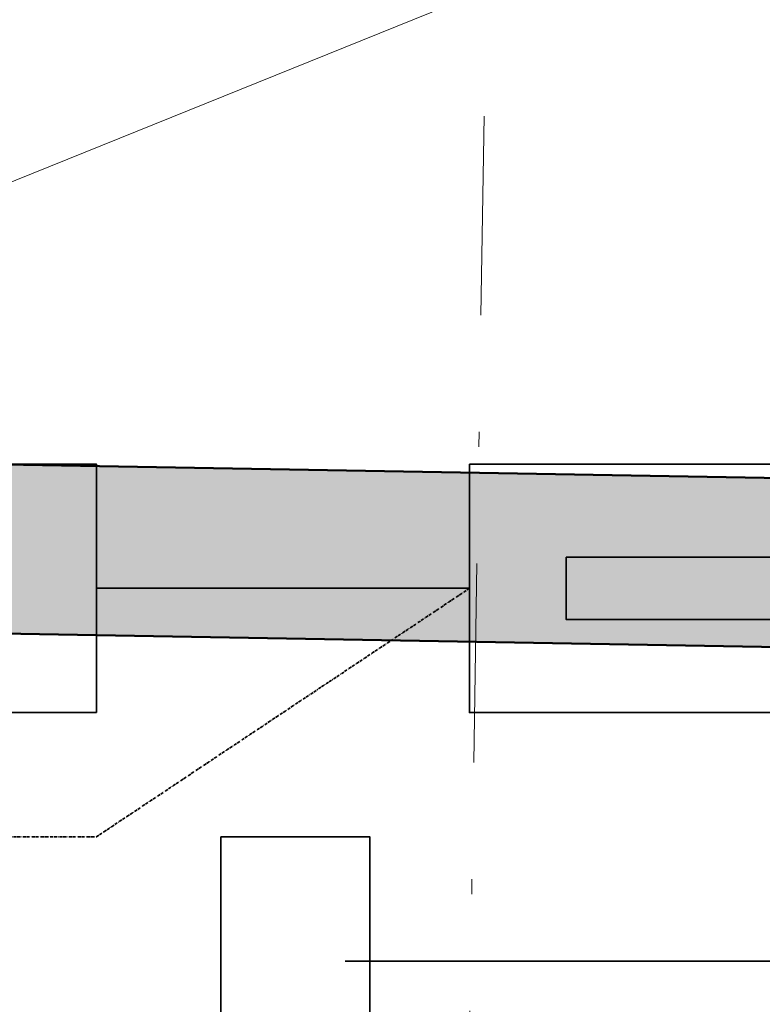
# Model space of a CAD drawing. Header units: millimetres. Extents: x -24674 to 2959, y -2716 to 20653.
# Tile 45 of 161: x -19374 to -18628, y 6909 to 7900. Entities that reach past the tile are written whole.
import ezdxf

# ---------------------------------------------------------------- set-up
doc = ezdxf.new("R2010")
doc.units = ezdxf.units.MM
doc.header["$MEASUREMENT"] = 0
doc.linetypes.add('Telekomunikacni vodic', pattern=[9.25, 3, -0.75, 3, -0.75, 0.125, -0.75, 0.125, -0.75])
doc.linetypes.add('Čerchovaná', pattern=[450, 200, -117.5, 15, -117.5])
for name, color, linetype in [('9._POHLED ZÁPADNÍ_1_Anotace - SP', 7, 'Continuous'), ('9._POHLED ZÁPADNÍ_1_Konstrukce - krov', 7, 'Continuous'), ('9._POHLED ZÁPADNÍ_1_Konstrukce - nosné', 7, 'Continuous'), ('9._POHLED ZÁPADNÍ_1_TZB - elektroinstalace', 7, 'Continuous'), ('9._POHLED ZÁPADNÍ_1_Výplně – Řezové', 7, 'Continuous')]:
    doc.layers.add(name, color=color, linetype=linetype)

msp = doc.modelspace()

# ---------------------------------------------------------------- hatches: boundary and pattern name
at = {"layer": '9._POHLED ZÁPADNÍ_1_Výplně – Řezové', "linetype": 'Continuous', "lineweight": 13}
msp.add_hatch(color=254, dxfattribs=at).paths.add_polyline_path([(-15914.79, 7391.07), (-20058.23, 7464.03), (-20061.22, 7294.06), (-15917.27, 7221.09)])

# ---------------------------------------------------------------- linework, layer by layer
at = {"layer": '9._POHLED ZÁPADNÍ_1_Anotace - SP', "color": 8, "linetype": 'Continuous', "lineweight": 13}
msp.add_line((-20058.23, 7464.03), (-15877.91, 9151.24), dxfattribs=at)
at = {"layer": '9._POHLED ZÁPADNÍ_1_Konstrukce - krov', "color": 8, "linetype": 'Čerchovaná', "lineweight": 13}
msp.add_line((-18871.94, 10052.19), (-18963.51, 4270.95), dxfattribs=at)
at = {"layer": '9._POHLED ZÁPADNÍ_1_Konstrukce - nosné', "color": 7, "linetype": 'Continuous', "lineweight": 50, "flags": 128}
for points in [[(-15914.79, 7391.07), (-20058.23, 7464.03)], [(-20061.22, 7294.06), (-15917.27, 7221.09)]]:
    msp.add_lwpolyline(points, dxfattribs=at)
at = {"layer": '9._POHLED ZÁPADNÍ_1_TZB - elektroinstalace', "color": 92, "linetype": 'Continuous', "lineweight": 35, "true_color": 0x00d700, "flags": 128}
for points in [[(-19297.26, 7202.6), (-20047.26, 7202.6), (-20047.26, 7452.6), (-19297.26, 7452.6)], [(-18922.26, 7452.6), (-18172.26, 7452.6), (-18172.26, 7202.6), (-18922.26, 7202.6)], [(-18825.04, 7358.85), (-18255.59, 7358.85), (-18255.59, 7296.35), (-18825.04, 7296.35)], [(-19172.26, 7077.6), (-19022.26, 7077.6), (-19022.26, 6827.6), (-19172.26, 6827.6)]]:
    msp.add_lwpolyline(points, close=True, dxfattribs=at)
at = {"layer": '9._POHLED ZÁPADNÍ_1_TZB - elektroinstalace', "color": 92, "linetype": 'Telekomunikacni vodic', "lineweight": 35, "true_color": 0x00d700, "flags": 128}
msp.add_lwpolyline([(-18922.26, 7327.6), (-19297.26, 7077.6), (-20172.26, 7077.6), (-20172.26, 2952.6), (-17422.26, 2952.6), (-17422.26, 3077.6)], dxfattribs=at)
at = {"layer": '9._POHLED ZÁPADNÍ_1_TZB - elektroinstalace', "color": 92, "linetype": 'Continuous', "lineweight": 35, "true_color": 0x00d700, "flags": 128}
for points in [[(-19297.26, 7327.6), (-18922.26, 7327.6)], [(-19047.26, 6952.6), (-18547.26, 6952.6), (-18547.26, 7202.6)]]:
    msp.add_lwpolyline(points, dxfattribs=at)

doc.saveas('drawing.dxf')
